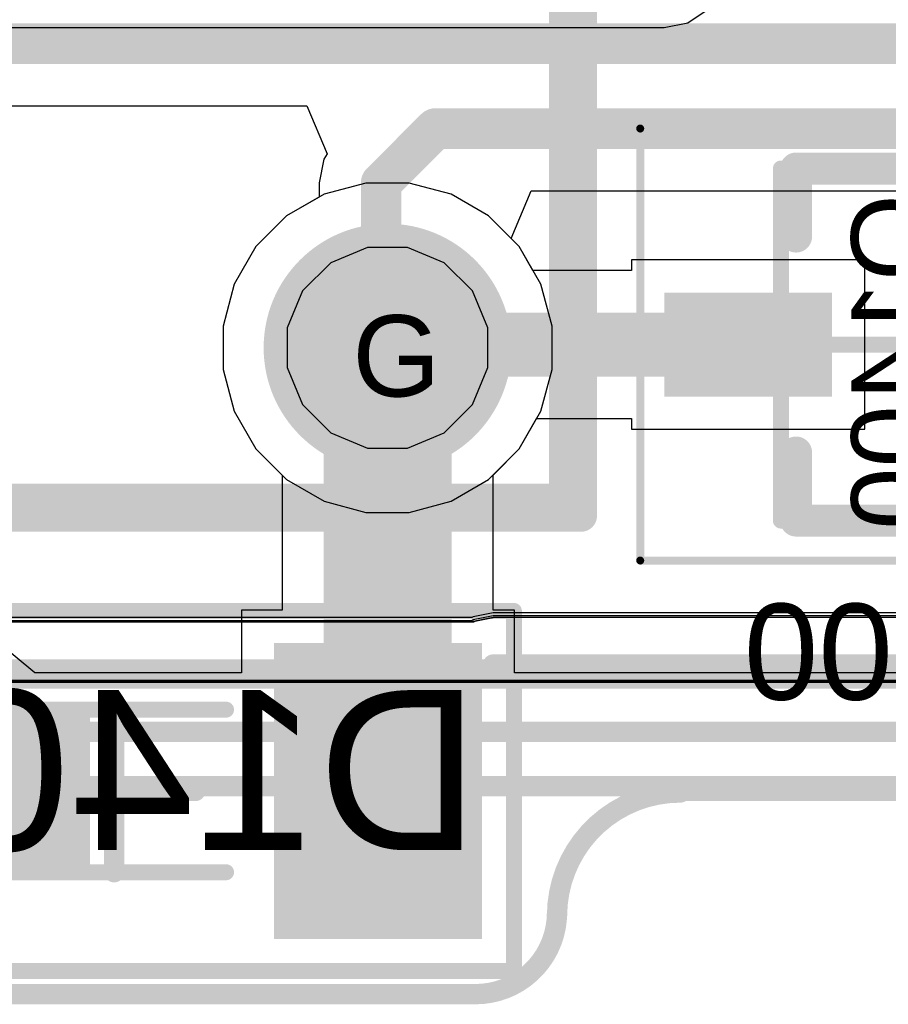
# Model space of a CAD drawing. Header units: inches. Extents: x -6 to 11.2, y -2.2 to 8.3.
# Tile 35 of 256: x 0.559 to 0.773, y 1.564 to 1.806. Entities that reach past the tile are written whole.
import ezdxf

# ---------------------------------------------------------------- set-up
doc = ezdxf.new("R2010")
doc.units = ezdxf.units.IN
doc.header["$MEASUREMENT"] = 0
for name, color, linetype in [('Board Layer Stack Bottom Overlay', 54, 'Continuous'), ('Board Layer Stack Bottom Solder', 6, 'Continuous'), ('Bottom Assembly', 56, 'Continuous'), ('Bottom Comp Body -Top13)-Comp Body -Bot14)', 56, 'Continuous'), ('Bottom Comp Outline -Top11)-Comp Outline -Bot12)', 56, 'Continuous'), ('Bottom Component Center', 56, 'Continuous'), ('Bottom Courtyard -Top15)-Courtyard -Bot16)', 56, 'Continuous'), ('Bottom Paste', 16, 'Continuous'), ('Dimension', 6, 'Continuous'), ('Drill Drawing', 1, 'Continuous'), ('Layer  6- Inner', 156, 'Continuous'), ('Layer 1- Top', 1, 'Continuous'), ('Layer 2- GND', 16, 'Continuous'), ('Layer 3- Inner', 16, 'Continuous'), ('Layer 4- Inner', 76, 'Continuous'), ('Layer 5- Inner', 90, 'Continuous'), ('Layer 7- PWR', 76, 'Continuous'), ('Layer 8- Bottom', 5, 'Continuous'), ('Multi-Layer', 9, 'Continuous'), ('Pad Holes', 156, 'Continuous'), ('Top Solder', 216, 'Continuous')]:
    doc.layers.add(name, color=color, linetype=linetype)
doc.styles.add('Arial', font='txt', dxfattribs={"height": 0.2})

# ---------------------------------------------------------------- blocks, each defined once
blk = doc.blocks.new('SOD_80_B_99')
at = {"layer": 'Board Layer Stack Bottom Overlay'}
blk.add_hatch(color=54, dxfattribs=at).paths.add_polyline_path([(0.02756, 0.01999), (0.00591, 0.01999), (0.00591, -0.02001), (0.02756, -0.02001)])
at = {"layer": 'Board Layer Stack Bottom Solder'}
for points in [[(-0.09055, -0.03642), (-0.09055, 0.03642), (-0.03937, 0.03642), (-0.03937, -0.03642)], [(0.03937, -0.03642), (0.03937, 0.03642), (0.09055, 0.03642), (0.09055, -0.03642)]]:
    blk.add_hatch(color=6, dxfattribs=at).paths.add_polyline_path(points)
at = {"layer": 'Bottom Paste'}
for points in [[(-0.08858, -0.03445), (-0.08858, 0.03445), (-0.04134, 0.03445), (-0.04134, -0.03445)], [(0.04134, -0.03445), (0.04134, 0.03445), (0.08858, 0.03445), (0.08858, -0.03445)]]:
    blk.add_hatch(color=16, dxfattribs=at).paths.add_polyline_path(points)
at = {"layer": 'Layer 8- Bottom'}
for points in [[(-0.08858, -0.03445), (-0.08858, 0.03445), (-0.04134, 0.03445), (-0.04134, -0.03445)], [(0.04134, -0.03445), (0.04134, 0.03445), (0.08858, 0.03445), (0.08858, -0.03445)]]:
    blk.add_hatch(color=7, dxfattribs=at).paths.add_polyline_path(points)
at = {"layer": 'Board Layer Stack Bottom Overlay'}
for points in [[(0.105, 0.03, 0.01, 0.01, 0), (0.105, -0.03, 0.01, 0.01, 0)], [(0.02756, 0.02, 0.00394, 0.00394, 0), (-0.02756, 0.02, 0.00394, 0.00394, 0)], [(0.02756, -0.02, 0.00394, 0.00394, 0), (0.02756, 0.02, 0.00394, 0.00394, 0)], [(0.02756, -0.02, 0.00394, 0.00394, 0), (-0.02756, -0.02, 0.00394, 0.00394, 0)]]:
    blk.add_lwpolyline(points, format="xyseb", dxfattribs=at)
for points in [[(0.1025, 0.03, 0.005, 0.005, 1), (0.1075, 0.03, 0.005, 0.005, 1)], [(-0.02854, 0.02, 0.00197, 0.00197, 1), (-0.02657, 0.02, 0.00197, 0.00197, 1)], [(0.02657, 0.02, 0.00197, 0.00197, 1), (0.02854, 0.02, 0.00197, 0.00197, 1)], [(0.02657, 0.02, 0.00197, 0.00197, 1), (0.02854, 0.02, 0.00197, 0.00197, 1)], [(-0.02854, -0.02, 0.00197, 0.00197, 1), (-0.02658, -0.02, 0.00197, 0.00197, 1)], [(0.02657, -0.02, 0.00197, 0.00197, 1), (0.02854, -0.02, 0.00197, 0.00197, 1)], [(0.02657, -0.02, 0.00197, 0.00197, 1), (0.02854, -0.02, 0.00197, 0.00197, 1)], [(0.1025, -0.03, 0.005, 0.005, 1), (0.1075, -0.03, 0.005, 0.005, 1)]]:
    blk.add_lwpolyline(points, format="xyseb", close=True, dxfattribs=at)
at = {"layer": 'Bottom Component Center'}
for points in [[(0, 0.02, 0.005, 0.005, 0), (0, -0.02, 0.005, 0.005, 0)], [(0, 0.01969, 0.00394, 0.00394, 0), (0, -0.01968, 0.00394, 0.00394, 0)], [(0.02, 0, 0.005, 0.005, 0), (-0.02, 0, 0.005, 0.005, 0)], [(0.01968, 0, 0.00394, 0.00394, 0), (-0.01969, 0, 0.00394, 0.00394, 0)]]:
    blk.add_lwpolyline(points, format="xyseb", dxfattribs=at)
for points in [[(-0.00125, 0.02, 0.0025, 0.0025, 1), (0.00125, 0.02, 0.0025, 0.0025, 1)], [(-0.00098, 0.01969, 0.00197, 0.00197, 1), (0.00098, 0.01969, 0.00197, 0.00197, 1)], [(-0.02125, 0, 0.0025, 0.0025, 1), (-0.01875, 0, 0.0025, 0.0025, 1)], [(0.01875, 0, 0.0025, 0.0025, 1), (0.02125, 0, 0.0025, 0.0025, 1)], [(-0.02067, 0, 0.00197, 0.00197, 1), (-0.0187, 0, 0.00197, 0.00197, 1)], [(0.0187, 0, 0.00197, 0.00197, 1), (0.02067, 0, 0.00197, 0.00197, 1)], [(-0.00125, -0.02, 0.0025, 0.0025, 1), (0.00125, -0.02, 0.0025, 0.0025, 1)], [(-0.00098, -0.01968, 0.00197, 0.00197, 1), (0.00098, -0.01968, 0.00197, 0.00197, 1)]]:
    blk.add_lwpolyline(points, format="xyseb", close=True, dxfattribs=at)
at = {"layer": 'Bottom Courtyard -Top15)-Courtyard -Bot16)'}
for points in [[(-0.09843, 0.04429, 0.00394, 0.00394, 0), (-0.09843, -0.04429, 0.00394, 0.00394, 0)], [(0.09843, 0.04429, 0.00394, 0.00394, 0), (-0.09843, 0.04429, 0.00394, 0.00394, 0)], [(0.09843, -0.04429, 0.00394, 0.00394, 0), (0.09843, 0.04429, 0.00394, 0.00394, 0)], [(0.09843, -0.04429, 0.00394, 0.00394, 0), (-0.09843, -0.04429, 0.00394, 0.00394, 0)]]:
    blk.add_lwpolyline(points, format="xyseb", dxfattribs=at)
for points in [[(-0.09941, 0.04429, 0.00197, 0.00197, 1), (-0.09744, 0.04429, 0.00197, 0.00197, 1)], [(-0.09941, 0.04429, 0.00197, 0.00197, 1), (-0.09744, 0.04429, 0.00197, 0.00197, 1)], [(0.09744, 0.04429, 0.00197, 0.00197, 1), (0.09941, 0.04429, 0.00197, 0.00197, 1)], [(0.09744, 0.04429, 0.00197, 0.00197, 1), (0.09941, 0.04429, 0.00197, 0.00197, 1)], [(-0.09941, -0.04429, 0.00197, 0.00197, 1), (-0.09744, -0.04429, 0.00197, 0.00197, 1)], [(-0.09941, -0.04429, 0.00197, 0.00197, 1), (-0.09744, -0.04429, 0.00197, 0.00197, 1)], [(0.09744, -0.04429, 0.00197, 0.00197, 1), (0.09941, -0.04429, 0.00197, 0.00197, 1)], [(0.09744, -0.04429, 0.00197, 0.00197, 1), (0.09941, -0.04429, 0.00197, 0.00197, 1)]]:
    blk.add_lwpolyline(points, format="xyseb", close=True, dxfattribs=at)
at = {"layer": 'Dimension', "style": 'Arial', "text_generation_flag": 2}
blk.add_text('D1405', height=0.03937, rotation=180, dxfattribs=at).set_placement((-0.09, 0.01456))
blk = doc.blocks.new('SOT65P220X100_3F_B_299')
at = {"layer": 'Board Layer Stack Bottom Solder'}
for points in [[(-0.01772, 0.03839), (-0.01772, 0.0128), (-0.05906, 0.0128), (-0.05906, 0.03839)], [(0.05906, 0.0128), (0.05906, -0.0128), (0.01772, -0.0128), (0.01772, 0.0128)], [(-0.01772, -0.0128), (-0.01772, -0.03839), (-0.05906, -0.03839), (-0.05906, -0.0128)]]:
    blk.add_hatch(color=6, dxfattribs=at).paths.add_polyline_path(points)
at = {"layer": 'Bottom Paste'}
for points in [[(-0.01969, 0.03642), (-0.01969, 0.01476), (-0.05709, 0.01476), (-0.05709, 0.03642)], [(0.05709, 0.01083), (0.05709, -0.01083), (0.01969, -0.01083), (0.01969, 0.01083)], [(-0.01969, -0.01476), (-0.01969, -0.03642), (-0.05709, -0.03642), (-0.05709, -0.01476)]]:
    blk.add_hatch(color=16, dxfattribs=at).paths.add_polyline_path(points)
at = {"layer": 'Layer 8- Bottom'}
for points in [[(-0.01969, 0.03642), (-0.01969, 0.01476), (-0.05709, 0.01476), (-0.05709, 0.03642)], [(0.05709, 0.01083), (0.05709, -0.01083), (0.01969, -0.01083), (0.01969, 0.01083)], [(-0.01969, -0.01476), (-0.01969, -0.03642), (-0.05709, -0.03642), (-0.05709, -0.01476)]]:
    blk.add_hatch(color=7, dxfattribs=at).paths.add_polyline_path(points)
at = {"layer": 'Board Layer Stack Bottom Overlay'}
for points in [[(0.02657, 0.04331, 0.00787, 0.00787, 0), (-0.0128, 0.04331, 0.00787, 0.00787, 0)], [(0.02657, 0.04331, 0.00787, 0.00787, 0), (0.02657, 0.02657, 0.00787, 0.00787, 0)], [(0.02657, -0.02657, 0.00787, 0.00787, 0), (0.02657, -0.04331, 0.00787, 0.00787, 0)], [(0.02657, -0.04331, 0.00787, 0.00787, 0), (-0.0128, -0.04331, 0.00787, 0.00787, 0)]]:
    blk.add_lwpolyline(points, format="xyseb", dxfattribs=at)
for points in [[(-0.01476, 0.04331, 0.00394, 0.00394, 1), (-0.01083, 0.04331, 0.00394, 0.00394, 1)], [(0.02461, 0.04331, 0.00394, 0.00394, 1), (0.02854, 0.04331, 0.00394, 0.00394, 1)], [(0.02461, 0.04331, 0.00394, 0.00394, 1), (0.02854, 0.04331, 0.00394, 0.00394, 1)], [(0.02461, 0.02657, 0.00394, 0.00394, 1), (0.02854, 0.02657, 0.00394, 0.00394, 1)], [(0.02461, -0.02657, 0.00394, 0.00394, 1), (0.02854, -0.02657, 0.00394, 0.00394, 1)], [(-0.01476, -0.04331, 0.00394, 0.00394, 1), (-0.01083, -0.04331, 0.00394, 0.00394, 1)], [(0.02461, -0.04331, 0.00394, 0.00394, 1), (0.02854, -0.04331, 0.00394, 0.00394, 1)], [(0.02461, -0.04331, 0.00394, 0.00394, 1), (0.02854, -0.04331, 0.00394, 0.00394, 1)], [(-0.03937, -0.05807, 0.00984, 0.00984, 1), (-0.04921, -0.05807, 0.00984, 0.00984, 1)], [(-0.05167, -0.05807, 0.00492, 0.00492, 1), (-0.04675, -0.05807, 0.00492, 0.00492, 1)], [(-0.04183, -0.05807, 0.00492, 0.00492, 1), (-0.03691, -0.05807, 0.00492, 0.00492, 1)]]:
    blk.add_lwpolyline(points, format="xyseb", close=True, dxfattribs=at)
at = {"layer": 'Bottom Comp Outline -Top11)-Comp Outline -Bot12)'}
for points in [[(-0.03032, 0.04331, 0.00394, 0.00394, 0), (-0.03032, -0.04331, 0.00394, 0.00394, 0)], [(0.03032, 0.04331, 0.00394, 0.00394, 0), (-0.03032, 0.04331, 0.00394, 0.00394, 0)], [(0.03032, 0.04331, 0.00394, 0.00394, 0), (0.03032, -0.04331, 0.00394, 0.00394, 0)], [(-0.03032, 0.03228, 0.00394, 0.00394, 0), (-0.04606, 0.03228, 0.00394, 0.00394, 0)], [(-0.04606, 0.03228, 0.00394, 0.00394, 0), (-0.04606, 0.0189, 0.00394, 0.00394, 0)], [(-0.03032, 0.0189, 0.00394, 0.00394, 0), (-0.04606, 0.0189, 0.00394, 0.00394, 0)], [(0.04606, 0.00669, 0.00394, 0.00394, 0), (0.03032, 0.00669, 0.00394, 0.00394, 0)], [(0.04606, 0.00669, 0.00394, 0.00394, 0), (0.04606, -0.00669, 0.00394, 0.00394, 0)], [(0.04606, -0.00669, 0.00394, 0.00394, 0), (0.03032, -0.00669, 0.00394, 0.00394, 0)], [(-0.04606, -0.0189, 0.00394, 0.00394, 0), (-0.04606, -0.03228, 0.00394, 0.00394, 0)], [(-0.03032, -0.0189, 0.00394, 0.00394, 0), (-0.04606, -0.0189, 0.00394, 0.00394, 0)], [(-0.03032, -0.03228, 0.00394, 0.00394, 0), (-0.04606, -0.03228, 0.00394, 0.00394, 0)], [(0.03032, -0.04331, 0.00394, 0.00394, 0), (-0.03032, -0.04331, 0.00394, 0.00394, 0)]]:
    blk.add_lwpolyline(points, format="xyseb", dxfattribs=at)
for points in [[(-0.0313, 0.04331, 0.00197, 0.00197, 1), (-0.02933, 0.04331, 0.00197, 0.00197, 1)], [(-0.0313, 0.04331, 0.00197, 0.00197, 1), (-0.02933, 0.04331, 0.00197, 0.00197, 1)], [(0.02933, 0.04331, 0.00197, 0.00197, 1), (0.0313, 0.04331, 0.00197, 0.00197, 1)], [(0.02933, 0.04331, 0.00197, 0.00197, 1), (0.0313, 0.04331, 0.00197, 0.00197, 1)], [(-0.04705, 0.03228, 0.00197, 0.00197, 1), (-0.04508, 0.03228, 0.00197, 0.00197, 1)], [(-0.04705, 0.03228, 0.00197, 0.00197, 1), (-0.04508, 0.03228, 0.00197, 0.00197, 1)], [(-0.0313, 0.03228, 0.00197, 0.00197, 1), (-0.02933, 0.03228, 0.00197, 0.00197, 1)], [(-0.04705, 0.0189, 0.00197, 0.00197, 1), (-0.04508, 0.0189, 0.00197, 0.00197, 1)], [(-0.04705, 0.0189, 0.00197, 0.00197, 1), (-0.04508, 0.0189, 0.00197, 0.00197, 1)], [(-0.0313, 0.0189, 0.00197, 0.00197, 1), (-0.02933, 0.0189, 0.00197, 0.00197, 1)], [(0.02933, 0.00669, 0.00197, 0.00197, 1), (0.0313, 0.00669, 0.00197, 0.00197, 1)], [(0.04508, 0.00669, 0.00197, 0.00197, 1), (0.04705, 0.00669, 0.00197, 0.00197, 1)], [(0.04508, 0.00669, 0.00197, 0.00197, 1), (0.04705, 0.00669, 0.00197, 0.00197, 1)], [(0.02933, -0.00669, 0.00197, 0.00197, 1), (0.0313, -0.00669, 0.00197, 0.00197, 1)], [(0.04508, -0.00669, 0.00197, 0.00197, 1), (0.04705, -0.00669, 0.00197, 0.00197, 1)], [(0.04508, -0.00669, 0.00197, 0.00197, 1), (0.04705, -0.00669, 0.00197, 0.00197, 1)], [(-0.04705, -0.0189, 0.00197, 0.00197, 1), (-0.04508, -0.0189, 0.00197, 0.00197, 1)], [(-0.04705, -0.0189, 0.00197, 0.00197, 1), (-0.04508, -0.0189, 0.00197, 0.00197, 1)], [(-0.0313, -0.0189, 0.00197, 0.00197, 1), (-0.02933, -0.0189, 0.00197, 0.00197, 1)], [(-0.01575, -0.02559, 0.00394, 0.00394, 1), (-0.02362, -0.02559, 0.00394, 0.00394, 1)], [(-0.02461, -0.02559, 0.00197, 0.00197, 1), (-0.02264, -0.02559, 0.00197, 0.00197, 1)], [(-0.01673, -0.02559, 0.00197, 0.00197, 1), (-0.01476, -0.02559, 0.00197, 0.00197, 1)], [(-0.04705, -0.03228, 0.00197, 0.00197, 1), (-0.04508, -0.03228, 0.00197, 0.00197, 1)], [(-0.04705, -0.03228, 0.00197, 0.00197, 1), (-0.04508, -0.03228, 0.00197, 0.00197, 1)], [(-0.0313, -0.03228, 0.00197, 0.00197, 1), (-0.02933, -0.03228, 0.00197, 0.00197, 1)], [(-0.0313, -0.04331, 0.00197, 0.00197, 1), (-0.02933, -0.04331, 0.00197, 0.00197, 1)], [(-0.0313, -0.04331, 0.00197, 0.00197, 1), (-0.02933, -0.04331, 0.00197, 0.00197, 1)], [(0.02933, -0.04331, 0.00197, 0.00197, 1), (0.0313, -0.04331, 0.00197, 0.00197, 1)], [(0.02933, -0.04331, 0.00197, 0.00197, 1), (0.0313, -0.04331, 0.00197, 0.00197, 1)]]:
    blk.add_lwpolyline(points, format="xyseb", close=True, dxfattribs=at)
at = {"layer": 'Bottom Courtyard -Top15)-Courtyard -Bot16)'}
for points in [[(-0.06496, 0.05315, 0.00197, 0.00197, 0), (-0.06496, -0.05315, 0.00197, 0.00197, 0)], [(0.06496, 0.05315, 0.00197, 0.00197, 0), (-0.06496, 0.05315, 0.00197, 0.00197, 0)], [(0.06496, 0.05315, 0.00197, 0.00197, 0), (0.06496, -0.05315, 0.00197, 0.00197, 0)], [(0, 0.01969, 0.00394, 0.00394, 0), (0, -0.01969, 0.00394, 0.00394, 0)], [(0.01969, 0, 0.00394, 0.00394, 0), (-0.01969, 0, 0.00394, 0.00394, 0)], [(0.06496, -0.05315, 0.00197, 0.00197, 0), (-0.06496, -0.05315, 0.00197, 0.00197, 0)]]:
    blk.add_lwpolyline(points, format="xyseb", dxfattribs=at)
for points in [[(-0.06545, 0.05315, 0.000984, 0.000984, 1), (-0.06447, 0.05315, 0.000984, 0.000984, 1)], [(-0.06545, 0.05315, 0.000984, 0.000984, 1), (-0.06447, 0.05315, 0.000984, 0.000984, 1)], [(0.06447, 0.05315, 0.000984, 0.000984, 1), (0.06545, 0.05315, 0.000984, 0.000984, 1)], [(0.06447, 0.05315, 0.000984, 0.000984, 1), (0.06545, 0.05315, 0.000984, 0.000984, 1)], [(-0.00098, 0.01969, 0.00197, 0.00197, 1), (0.00098, 0.01969, 0.00197, 0.00197, 1)], [(-0.02067, 0, 0.00197, 0.00197, 1), (-0.0187, 0, 0.00197, 0.00197, 1)], [(0.0187, 0, 0.00197, 0.00197, 1), (0.02067, 0, 0.00197, 0.00197, 1)], [(-0.00098, -0.01969, 0.00197, 0.00197, 1), (0.00098, -0.01969, 0.00197, 0.00197, 1)], [(-0.06545, -0.05315, 0.000984, 0.000984, 1), (-0.06447, -0.05315, 0.000984, 0.000984, 1)], [(-0.06545, -0.05315, 0.000984, 0.000984, 1), (-0.06447, -0.05315, 0.000984, 0.000984, 1)], [(0.06447, -0.05315, 0.000984, 0.000984, 1), (0.06545, -0.05315, 0.000984, 0.000984, 1)], [(0.06447, -0.05315, 0.000984, 0.000984, 1), (0.06545, -0.05315, 0.000984, 0.000984, 1)]]:
    blk.add_lwpolyline(points, format="xyseb", close=True, dxfattribs=at)
at = {"layer": 'Bottom Comp Outline -Top11)-Comp Outline -Bot12)', "style": 'Arial', "text_generation_flag": 2}
blk.add_text('Q1400', height=0.019685, rotation=-90, dxfattribs=at).set_placement((-0.00669, -0.03701))
blk = doc.blocks.new('FP_V23079A1001B301_MFG_B_323')
at = {"layer": 'Board Layer Stack Bottom Solder'}
h = blk.add_hatch(color=6, dxfattribs=at)
edge = h.paths.add_edge_path()
edge.add_arc((0, -0.2), 0.03051, 0, 360)
at = {"layer": 'Layer 1- Top'}
h = blk.add_hatch(color=7, dxfattribs=at)
edge = h.paths.add_edge_path()
edge.add_arc((0, -0.2), 0.03051, 0, 360)
at = {"layer": 'Layer 2- GND'}
h = blk.add_hatch(color=7, dxfattribs=at)
edge = h.paths.add_edge_path()
edge.add_arc((0, -0.2), 0.02968, 0, 360)
at = {"layer": 'Layer 7- PWR'}
h = blk.add_hatch(color=7, dxfattribs=at)
edge = h.paths.add_edge_path()
edge.add_arc((0, -0.2), 0.02968, 0, 360)
at = {"layer": 'Layer 8- Bottom'}
h = blk.add_hatch(color=7, dxfattribs=at)
edge = h.paths.add_edge_path()
edge.add_arc((0, -0.2), 0.03051, 0, 360)
at = {"layer": 'Multi-Layer'}
h = blk.add_hatch(color=9, dxfattribs=at)
edge = h.paths.add_edge_path()
edge.add_arc((0, -0.2), 0.03051, 0, 360)
at = {"layer": 'Pad Holes'}
h = blk.add_hatch(color=7, dxfattribs=at)
edge = h.paths.add_edge_path()
edge.add_arc((0, -0.2), 0.01969, 0, 360)
at = {"layer": 'Top Solder'}
h = blk.add_hatch(color=216, dxfattribs=at)
edge = h.paths.add_edge_path()
edge.add_arc((0, -0.2), 0.03051, 0, 360)
at = {"layer": 'Board Layer Stack Bottom Overlay'}
for points in [[(-0.0374, -0.04528, 0.00787, 0.00787, 0), (-0.0374, -0.15472, 0.00787, 0.00787, 0)], [(0.04724, -0.2437, 0.00787, 0.00787, 0), (0.15669, -0.2437, 0.00787, 0.00787, 0)]]:
    blk.add_lwpolyline(points, format="xyseb", dxfattribs=at)
for points in [[(-0.03937, -0.15472, 0.00394, 0.00394, 1), (-0.03543, -0.15472, 0.00394, 0.00394, 1)], [(0.04528, -0.2437, 0.00394, 0.00394, 1), (0.04921, -0.2437, 0.00394, 0.00394, 1)]]:
    blk.add_lwpolyline(points, format="xyseb", close=True, dxfattribs=at)
at = {"layer": 'Bottom Assembly'}
for points in [[(-0.04134, 0.04764, 0.00787, 0.00787, 0), (-0.04134, -0.24764, 0.00787, 0.00787, 0)], [(-0.04134, -0.24764, 0.00787, 0.00787, 0), (0.54134, -0.24764, 0.00787, 0.00787, 0)]]:
    blk.add_lwpolyline(points, format="xyseb", dxfattribs=at)
blk.add_lwpolyline([(-0.04331, -0.24764, 0.00394, 0.00394, 1), (-0.03937, -0.24764, 0.00394, 0.00394, 1)], format="xyseb", close=True, dxfattribs=at)
blk.add_lwpolyline([(-0.04331, -0.24764, 0.00394, 0.00394, 1), (-0.03937, -0.24764, 0.00394, 0.00394, 1)], format="xyseb", close=True, dxfattribs=at)
at = {"layer": 'Bottom Comp Body -Top13)-Comp Body -Bot14)'}
for points in [[(-0.0374, 0.0437, 0.00787, 0.00787, 0), (-0.0374, -0.2437, 0.00787, 0.00787, 0)], [(-0.0374, -0.2437, 0.00787, 0.00787, 0), (0.5374, -0.2437, 0.00787, 0.00787, 0)]]:
    blk.add_lwpolyline(points, format="xyseb", dxfattribs=at)
blk.add_lwpolyline([(-0.03937, -0.2437, 0.00394, 0.00394, 1), (-0.03543, -0.2437, 0.00394, 0.00394, 1)], format="xyseb", close=True, dxfattribs=at)
blk.add_lwpolyline([(-0.03937, -0.2437, 0.00394, 0.00394, 1), (-0.03543, -0.2437, 0.00394, 0.00394, 1)], format="xyseb", close=True, dxfattribs=at)
at = {"layer": 'Bottom Courtyard -Top15)-Courtyard -Bot16)'}
for points in [[(-0.04134, 0.04764, 0.00787, 0.00787, 0), (-0.04134, -0.24764, 0.00787, 0.00787, 0)], [(-0.04134, -0.24764, 0.00787, 0.00787, 0), (0.54134, -0.24764, 0.00787, 0.00787, 0)]]:
    blk.add_lwpolyline(points, format="xyseb", dxfattribs=at)
blk.add_lwpolyline([(-0.04331, -0.24764, 0.00394, 0.00394, 1), (-0.03937, -0.24764, 0.00394, 0.00394, 1)], format="xyseb", close=True, dxfattribs=at)
blk.add_lwpolyline([(-0.04331, -0.24764, 0.00394, 0.00394, 1), (-0.03937, -0.24764, 0.00394, 0.00394, 1)], format="xyseb", close=True, dxfattribs=at)

msp = doc.modelspace()

# ---------------------------------------------------------------- linework, layer by layer
at = {"layer": 'Layer  6- Inner'}
for p, q in [((0.72396, 1.80516), (0.72892, 1.80848)), ((0.71811, 1.804), (0.72396, 1.80516)), ((0.02977, 1.804), (0.71811, 1.804)), ((0.64509, 1.74988), (0.63602, 1.74612)), ((0.65491, 1.74988), (0.64509, 1.74988)), ((0.66398, 1.74612), (0.65491, 1.74988)), ((0.63602, 1.74612), (0.62907, 1.73918)), ((0.67093, 1.73918), (0.66398, 1.74612)), ((0.62907, 1.73918), (0.62531, 1.73011)), ((0.67468, 1.73011), (0.67093, 1.73918)), ((0.62531, 1.73011), (0.62531, 1.72029)), ((0.67468, 1.72029), (0.67468, 1.73011)), ((0.62531, 1.72029), (0.62907, 1.71121)), ((0.67093, 1.71121), (0.67468, 1.72029)), ((0.62907, 1.71121), (0.63602, 1.70427)), ((0.66398, 1.70427), (0.67093, 1.71121)), ((0.63602, 1.70427), (0.64509, 1.70051)), ((0.65491, 1.70051), (0.66398, 1.70427)), ((0.64509, 1.70051), (0.65491, 1.70051)), ((0.67079, 1.65802), (0.55433, 1.65802)), ((0.67111, 1.65823), (0.67079, 1.65802)), ((0.67598, 1.6592), (0.67111, 1.65823)), ((0.80121, 1.6592), (0.67598, 1.6592))]:
    msp.add_line(p, q, dxfattribs=at)
for points in [[(0.55433, 1.64528, 0.005, 0.005, 0), (0.68622, 1.64528, 0.005, 0.005, 0)], [(0.67598, 1.64646, 0.005, 0.005, 0), (1.35236, 1.64646, 0.005, 0.005, 0)], [(0.21797, 1.64384, 0.005, 0.005, 0), (2.45604, 1.64384, 0.005, 0.005, 0)], [(0.21417, 1.63071, 0.005, 0.005, 0), (1.68249, 1.63071, 0.005, 0.005, 0)], [(0.22087, 1.61732, 0.005, 0.005, 0), (1.63657, 1.61732, 0.005, 0.005, 0)]]:
    msp.add_lwpolyline(points, format="xyseb", dxfattribs=at)
for points in [[(0.67473, 1.64646, 0.0025, 0.0025, 1), (0.67723, 1.64646, 0.0025, 0.0025, 1)], [(0.68497, 1.64528, 0.0025, 0.0025, 1), (0.68747, 1.64528, 0.0025, 0.0025, 1)]]:
    msp.add_lwpolyline(points, format="xyseb", close=True, dxfattribs=at)
at = {"layer": 'Layer 1- Top'}
for p, q in [((0.32366, 1.78471), (0.63016, 1.78471)), ((0.63016, 1.78471), (0.63516, 1.7729)), ((0.6343, 1.7716), (0.63313, 1.76575)), ((0.63516, 1.7729), (0.6343, 1.7716)), ((0.63313, 1.76575), (0.63313, 1.76224)), ((0.68046, 1.75203), (0.68535, 1.76384)), ((0.68535, 1.76384), (0.87441, 1.76384)), ((0.63313, 1.76224), (0.62513, 1.75761)), ((0.62513, 1.75761), (0.61758, 1.75007)), ((0.68242, 1.75007), (0.68046, 1.75203)), ((0.61758, 1.75007), (0.61225, 1.74083)), ((0.68775, 1.74083), (0.68242, 1.75007)), ((0.61225, 1.74083), (0.60949, 1.73053)), ((0.69051, 1.73053), (0.68775, 1.74083)), ((0.60949, 1.73053), (0.60949, 1.71986)), ((0.69051, 1.71986), (0.69051, 1.73053)), ((0.60949, 1.71986), (0.61225, 1.70956)), ((0.68775, 1.70956), (0.69051, 1.71986)), ((0.61225, 1.70956), (0.61758, 1.70032)), ((0.68242, 1.70032), (0.68775, 1.70956)), ((0.61758, 1.70032), (0.62513, 1.69278)), ((0.67487, 1.69278), (0.68242, 1.70032)), ((0.62513, 1.69278), (0.63436, 1.68745)), ((0.66564, 1.68745), (0.67487, 1.69278)), ((0.63436, 1.68745), (0.64467, 1.68469)), ((0.65533, 1.68469), (0.66564, 1.68745)), ((0.64467, 1.68469), (0.65533, 1.68469)), ((0.67079, 1.65802), (0.55433, 1.65802)), ((0.67111, 1.65823), (0.67079, 1.65802)), ((0.67598, 1.6592), (0.67111, 1.65823)), ((1.35236, 1.6592), (0.67598, 1.6592))]:
    msp.add_line(p, q, dxfattribs=at)
for points in [[(0.31732, 1.8, 0.01, 0.01, 0), (0.85906, 1.8, 0.01, 0.01, 0)], [(0.64843, 1.76575, 0.01, 0.01, 0), (0.66181, 1.77913, 0.01, 0.01, 0)], [(0.66181, 1.77913, 0.01, 0.01, 0), (0.87441, 1.77913, 0.01, 0.01, 0)], [(0.64843, 1.72992, 0.01, 0.01, 0), (0.64843, 1.76575, 0.01, 0.01, 0)], [(0.55433, 1.64528, 0.005, 0.005, 0), (0.68622, 1.64528, 0.005, 0.005, 0)], [(0.67598, 1.64646, 0.005, 0.005, 0), (1.35236, 1.64646, 0.005, 0.005, 0)]]:
    msp.add_lwpolyline(points, format="xyseb", dxfattribs=at)
for points in [[(0.65931, 1.77913, 0.005, 0.005, 1), (0.66431, 1.77913, 0.005, 0.005, 1)], [(0.65931, 1.77913, 0.005, 0.005, 1), (0.66431, 1.77913, 0.005, 0.005, 1)], [(0.64593, 1.76575, 0.005, 0.005, 1), (0.65093, 1.76575, 0.005, 0.005, 1)], [(0.64593, 1.76575, 0.005, 0.005, 1), (0.65093, 1.76575, 0.005, 0.005, 1)], [(0.64593, 1.72992, 0.005, 0.005, 1), (0.65093, 1.72992, 0.005, 0.005, 1)], [(0.67473, 1.64646, 0.0025, 0.0025, 1), (0.67723, 1.64646, 0.0025, 0.0025, 1)], [(0.68497, 1.64528, 0.0025, 0.0025, 1), (0.68747, 1.64528, 0.0025, 0.0025, 1)]]:
    msp.add_lwpolyline(points, format="xyseb", close=True, dxfattribs=at)
at = {"layer": 'Layer 2- GND'}
for p, q in [((1.36302, 1.64331), (0.54061, 1.64331)), ((0.54449, 1.64331), (1.35984, 1.64331))]:
    msp.add_line(p, q, dxfattribs=at)
at = {"layer": 'Layer 3- Inner'}
for p, q in [((0.72396, 1.80516), (0.72892, 1.80848)), ((0.71811, 1.804), (0.72396, 1.80516)), ((0.02977, 1.804), (0.71811, 1.804)), ((0.64509, 1.74988), (0.63602, 1.74612)), ((0.65491, 1.74988), (0.64509, 1.74988)), ((0.66398, 1.74612), (0.65491, 1.74988)), ((0.63602, 1.74612), (0.62907, 1.73918)), ((0.67093, 1.73918), (0.66398, 1.74612)), ((0.62907, 1.73918), (0.62531, 1.73011)), ((0.67468, 1.73011), (0.67093, 1.73918)), ((0.62531, 1.73011), (0.62531, 1.72029)), ((0.67468, 1.72029), (0.67468, 1.73011)), ((0.62531, 1.72029), (0.62907, 1.71121)), ((0.67093, 1.71121), (0.67468, 1.72029)), ((0.62907, 1.71121), (0.63602, 1.70427)), ((0.66398, 1.70427), (0.67093, 1.71121)), ((0.63602, 1.70427), (0.64509, 1.70051)), ((0.65491, 1.70051), (0.66398, 1.70427)), ((0.64509, 1.70051), (0.65491, 1.70051)), ((0.67118, 1.65763), (0.55472, 1.65763)), ((0.6715, 1.65784), (0.67118, 1.65763)), ((0.67638, 1.65881), (0.6715, 1.65784)), ((1.35276, 1.65881), (0.67638, 1.65881))]:
    msp.add_line(p, q, dxfattribs=at)
for points in [[(0.67638, 1.64606, 0.005, 0.005, 0), (1.35276, 1.64606, 0.005, 0.005, 0)], [(0.55472, 1.64488, 0.005, 0.005, 0), (0.68661, 1.64488, 0.005, 0.005, 0)]]:
    msp.add_lwpolyline(points, format="xyseb", dxfattribs=at)
for points in [[(0.67513, 1.64606, 0.0025, 0.0025, 1), (0.67763, 1.64606, 0.0025, 0.0025, 1)], [(0.68536, 1.64488, 0.0025, 0.0025, 1), (0.68786, 1.64488, 0.0025, 0.0025, 1)]]:
    msp.add_lwpolyline(points, format="xyseb", close=True, dxfattribs=at)
at = {"layer": 'Layer 4- Inner'}
for p, q in [((0.72396, 1.80516), (0.72892, 1.80848)), ((0.71811, 1.804), (0.72396, 1.80516)), ((0.02977, 1.804), (0.71811, 1.804)), ((0.64509, 1.74988), (0.63602, 1.74612)), ((0.65491, 1.74988), (0.64509, 1.74988)), ((0.66398, 1.74612), (0.65491, 1.74988)), ((0.63602, 1.74612), (0.62907, 1.73918)), ((0.67093, 1.73918), (0.66398, 1.74612)), ((0.62907, 1.73918), (0.62531, 1.73011)), ((0.67468, 1.73011), (0.67093, 1.73918)), ((0.62531, 1.73011), (0.62531, 1.72029)), ((0.67468, 1.72029), (0.67468, 1.73011)), ((0.62531, 1.72029), (0.62907, 1.71121)), ((0.67093, 1.71121), (0.67468, 1.72029)), ((0.62907, 1.71121), (0.63602, 1.70427)), ((0.66398, 1.70427), (0.67093, 1.71121)), ((0.63602, 1.70427), (0.64509, 1.70051)), ((0.65491, 1.70051), (0.66398, 1.70427)), ((0.64509, 1.70051), (0.65491, 1.70051)), ((0.67079, 1.65763), (0.55433, 1.65763)), ((0.67111, 1.65784), (0.67079, 1.65763)), ((0.67598, 1.65881), (0.67111, 1.65784)), ((0.8016, 1.65881), (0.67598, 1.65881))]:
    msp.add_line(p, q, dxfattribs=at)
for points in [[(0.67598, 1.64606, 0.005, 0.005, 0), (1.35236, 1.64606, 0.005, 0.005, 0)], [(0.55433, 1.64488, 0.005, 0.005, 0), (0.68622, 1.64488, 0.005, 0.005, 0)]]:
    msp.add_lwpolyline(points, format="xyseb", dxfattribs=at)
for points in [[(0.67473, 1.64606, 0.0025, 0.0025, 1), (0.67723, 1.64606, 0.0025, 0.0025, 1)], [(0.68497, 1.64488, 0.0025, 0.0025, 1), (0.68747, 1.64488, 0.0025, 0.0025, 1)]]:
    msp.add_lwpolyline(points, format="xyseb", close=True, dxfattribs=at)
at = {"layer": 'Layer 5- Inner'}
for p, q in [((0.72396, 1.80516), (0.72892, 1.80848)), ((0.71811, 1.804), (0.72396, 1.80516)), ((0.02977, 1.804), (0.71811, 1.804)), ((0.64509, 1.74988), (0.63602, 1.74612)), ((0.65491, 1.74988), (0.64509, 1.74988)), ((0.66398, 1.74612), (0.65491, 1.74988)), ((0.63602, 1.74612), (0.62907, 1.73918)), ((0.67093, 1.73918), (0.66398, 1.74612)), ((0.62907, 1.73918), (0.62531, 1.73011)), ((0.67468, 1.73011), (0.67093, 1.73918)), ((0.62531, 1.73011), (0.62531, 1.72029)), ((0.67468, 1.72029), (0.67468, 1.73011)), ((0.62531, 1.72029), (0.62907, 1.71121)), ((0.67093, 1.71121), (0.67468, 1.72029)), ((0.62907, 1.71121), (0.63602, 1.70427)), ((0.66398, 1.70427), (0.67093, 1.71121)), ((0.63602, 1.70427), (0.64509, 1.70051)), ((0.65491, 1.70051), (0.66398, 1.70427)), ((0.64509, 1.70051), (0.65491, 1.70051)), ((0.67598, 1.65999), (0.67111, 1.65902)), ((1.34882, 1.65999), (0.67598, 1.65999)), ((0.67079, 1.65881), (0.55433, 1.65881)), ((0.67111, 1.65902), (0.67079, 1.65881))]:
    msp.add_line(p, q, dxfattribs=at)
for points in [[(0.55433, 1.64606, 0.005, 0.005, 0), (0.68622, 1.64606, 0.005, 0.005, 0)], [(0.67598, 1.64724, 0.005, 0.005, 0), (1.35236, 1.64724, 0.005, 0.005, 0)]]:
    msp.add_lwpolyline(points, format="xyseb", dxfattribs=at)
for points in [[(0.67473, 1.64724, 0.0025, 0.0025, 1), (0.67723, 1.64724, 0.0025, 0.0025, 1)], [(0.68497, 1.64606, 0.0025, 0.0025, 1), (0.68747, 1.64606, 0.0025, 0.0025, 1)]]:
    msp.add_lwpolyline(points, format="xyseb", close=True, dxfattribs=at)
at = {"layer": 'Layer 7- PWR'}
for p, q in [((1.36519, 1.64291), (0.54278, 1.64291)), ((0.54665, 1.64291), (1.36201, 1.64291))]:
    msp.add_line(p, q, dxfattribs=at)
at = {"layer": 'Layer 8- Bottom'}
for p, q in [((0.72396, 1.80516), (0.72892, 1.80848)), ((0.71811, 1.804), (0.72396, 1.80516)), ((0.02977, 1.804), (0.71811, 1.804)), ((0.64467, 1.76571), (0.63436, 1.76295)), ((0.65533, 1.76571), (0.64467, 1.76571)), ((0.66564, 1.76295), (0.65533, 1.76571)), ((0.63436, 1.76295), (0.62513, 1.75761)), ((0.67487, 1.75761), (0.66564, 1.76295)), ((0.62513, 1.75761), (0.61758, 1.75007)), ((0.68242, 1.75007), (0.67487, 1.75761)), ((0.61758, 1.75007), (0.61225, 1.74083)), ((0.6858, 1.74421), (0.68242, 1.75007)), ((0.76748, 1.74681), (0.71008, 1.74681)), ((0.71008, 1.74681), (0.71008, 1.74421)), ((0.76748, 1.70516), (0.76748, 1.74681)), ((0.71008, 1.74421), (0.6858, 1.74421)), ((0.61225, 1.74083), (0.60949, 1.73053)), ((0.60949, 1.73053), (0.60949, 1.71986)), ((0.60949, 1.71986), (0.61225, 1.70956)), ((0.61225, 1.70956), (0.61758, 1.70032)), ((0.68242, 1.70032), (0.68671, 1.70776)), ((0.68671, 1.70776), (0.71008, 1.70776)), ((0.71008, 1.70776), (0.71008, 1.70516)), ((0.71008, 1.70516), (0.76748, 1.70516)), ((0.61758, 1.70032), (0.62403, 1.69387)), ((0.67597, 1.69387), (0.68242, 1.70032)), ((0.62403, 1.69387), (0.62403, 1.66059)), ((0.67597, 1.66059), (0.67597, 1.69387)), ((0.62403, 1.66059), (0.61402, 1.66059)), ((0.61402, 1.66059), (0.61402, 1.64518)), ((0.68126, 1.66059), (0.67597, 1.66059)), ((0.68126, 1.64518), (0.68126, 1.66059)), ((0.56315, 1.64518), (0.55134, 1.65497)), ((0.61402, 1.64518), (0.56315, 1.64518)), ((0.81804, 1.64519), (0.68126, 1.64518))]:
    msp.add_line(p, q, dxfattribs=at)
for points in [[(0.65, 1.63583, 0.0315, 0.0315, 0), (0.65, 1.7252, 0.0315, 0.0315, 0)], [(0.65472, 1.72559, 0.01575, 0.01575, 0), (0.65512, 1.72598, 0.01575, 0.01575, 0)], [(0.65512, 1.72598, 0.01575, 0.01575, 0), (0.73878, 1.72598, 0.01575, 0.01575, 0)], [(0.64646, 1.63228, 0.01575, 0.01575, 0), (0.65, 1.63583, 0.01575, 0.01575, 0)], [(0.71929, 1.61614, 0.005, 0.005, 0), (1.36417, 1.61614, 0.005, 0.005, 0)], [(0.69173, 1.58543, 0.005, 0.005, -0.414214), (0.72205, 1.61575, 0.005, 0.005, 0)], [(0.69173, 1.58622, 0.005, 0.005, -0.414214), (0.67165, 1.56614, 0.005, 0.005, 0)], [(0.52205, 1.56614, 0.005, 0.005, 0), (0.67165, 1.56614, 0.005, 0.005, 0)]]:
    msp.add_lwpolyline(points, format="xyseb", dxfattribs=at)
for points in [[(0.64213, 1.7252, 0.01575, 0.01575, 1), (0.65787, 1.7252, 0.01575, 0.01575, 1)], [(0.65079, 1.72559, 0.00787, 0.00787, 1), (0.65866, 1.72559, 0.00787, 0.00787, 1)], [(0.65118, 1.72598, 0.00787, 0.00787, 1), (0.65906, 1.72598, 0.00787, 0.00787, 1)], [(0.65118, 1.72598, 0.00787, 0.00787, 1), (0.65906, 1.72598, 0.00787, 0.00787, 1)], [(0.73484, 1.72598, 0.00787, 0.00787, 1), (0.74272, 1.72598, 0.00787, 0.00787, 1)], [(0.64213, 1.63583, 0.01575, 0.01575, 1), (0.65787, 1.63583, 0.01575, 0.01575, 1)], [(0.64606, 1.63583, 0.00787, 0.00787, 1), (0.65394, 1.63583, 0.00787, 0.00787, 1)], [(0.64252, 1.63228, 0.00787, 0.00787, 1), (0.65039, 1.63228, 0.00787, 0.00787, 1)], [(0.71804, 1.61614, 0.0025, 0.0025, 1), (0.72054, 1.61614, 0.0025, 0.0025, 1)], [(0.7208, 1.61575, 0.0025, 0.0025, 1), (0.7233, 1.61575, 0.0025, 0.0025, 1)], [(0.69048, 1.58622, 0.0025, 0.0025, 1), (0.69298, 1.58622, 0.0025, 0.0025, 1)], [(0.69048, 1.58543, 0.0025, 0.0025, 1), (0.69298, 1.58543, 0.0025, 0.0025, 1)], [(0.6704, 1.56614, 0.0025, 0.0025, 1), (0.6729, 1.56614, 0.0025, 0.0025, 1)], [(0.6704, 1.56614, 0.0025, 0.0025, 1), (0.6729, 1.56614, 0.0025, 0.0025, 1)]]:
    msp.add_lwpolyline(points, format="xyseb", close=True, dxfattribs=at)

# ---------------------------------------------------------------- block references
for name, p, rotation in [('FP_V23079A1001B301_MFG_B_323', (0.45, 1.7252), 90), ('SOT65P220X100_3F_B_299', (0.77717, 1.72598), 180), ('SOD_80_B_99', (0.58268, 1.61614), 180)]:
    msp.add_blockref(name, p, dxfattribs=dict(rotation=rotation))

# ---------------------------------------------------------------- texts
at = {"layer": 'Board Layer Stack Bottom Overlay', "style": 'Arial', "text_generation_flag": 2}
msp.add_text('Q1400', height=0.023622, dxfattribs=at).set_placement((0.83679, 1.63859))
at = {"layer": 'Drill Drawing', "style": 'Arial'}
msp.add_text('G', height=0.02, dxfattribs=at).set_placement((0.64134, 1.7132))

doc.saveas('drawing.dxf')
